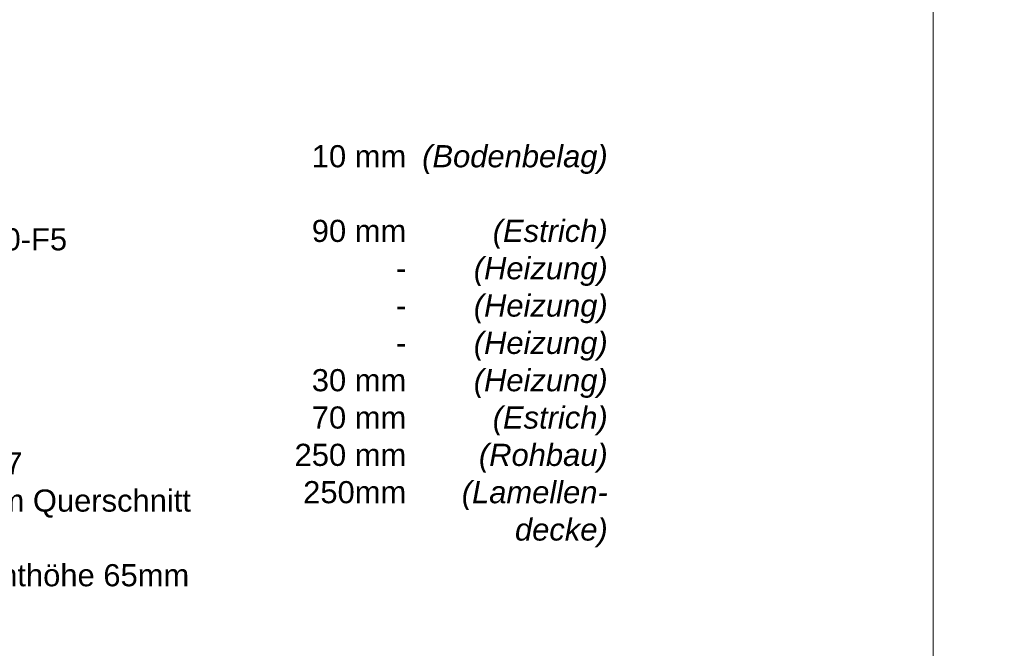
# Model space of a CAD drawing. Header units: metres. Extents: x 0.4 to 30.1, y -10.7 to 8.6.
# Tile 204 of 256: x 4.959 to 6.081, y 4.734 to 5.45. Entities that reach past the tile are written whole.
import ezdxf

# ---------------------------------------------------------------- set-up
doc = ezdxf.new("R2010")
doc.units = ezdxf.units.M
doc.layers.add('_Bodenaufbauten 20230510 (2D)', color=7, linetype='Continuous', lineweight=9)
doc.layers.add('Keine', color=7, linetype='Continuous', lineweight=9)
doc.styles.add('Arial', font='arial.ttf')
doc.styles.add('Arial (bold)', font='arialbd.ttf')
doc.styles.add('Arial (italic)', font='ariali.ttf')

# ---------------------------------------------------------------- blocks, each defined once
blk = doc.blocks.new('Bodenaufbauten 20230510 (2D)')
at = {"layer": 'Keine', "color": 255, "flags": 128}
for points in [[(4, 6.6), (6, 6.6), (6, 4.2), (4, 4.2)], [(6, 6.6), (8, 6.6), (8, 4.2), (6, 4.2)]]:
    blk.add_lwpolyline(points, close=True, dxfattribs=at)
at = {"layer": 'Keine', "color": 7, "insert": (4.3794, 5.30632), "char_height": 0.0252181, "attachment_point": 1, "line_spacing_factor": 1.011258, "style": 'Arial (bold)'}
blk.add_mtext('\\pxt4.957;08^I{\\fArial|b0|i0|c0|p0;Parkett 8mm + Kleber 2mm\\P^I}{\\fArial|b0|i0|c0|p0;\\H1.2x;\\P}07 ^I{\\fArial|b0|i0|c0|p0;Zementestrich schwim. CT40-F5\\P}06{\\fArial|b0|i0|c0|p0; ^I}{\\fArial|b0|i0|c0|p0;Fußbodenheizung d=17 mm \\P     ^INoppenmatten}{\\fArial|b0|i0|c0|p0;\\C1;\\P}05{\\fArial|b0|i0|c0|p0; ^ITrennlage}{\\fArial|b0|i0|c0|p0;\\P}04{\\fArial|b0|i0|c0|p0; ^ITrittschalld}{\\fArial|b0|i0|c0|p0;ämmung\\P}03{\\fArial|b0|i0|c0|p0; ^IAusgleich}{\\fArial|b0|i0|c0|p0;dämmung, EPS}{\\fArial|b0|i0|c0|p0;\\P}02{\\fArial|b0|i0|c0|p0; ^ISTB Decke Ortbeton, C30/37\\P}01{\\fArial|b0|i0|c0|p0;^Iabgehängte Decke mit freiem Querschnitt\\P^Iintegrierte Raumleuchten\\P^Ilichte Höhe 185mm / Elementhöhe 65mm}', dxfattribs=at)
at = {"layer": 'Keine', "color": 7, "transparency": 33554687, "attachment_point": 3, "line_spacing_factor": 1.011258}
for s, insert, char_height, width, style in [('  10 mm\\P\\P90 mm\\P-\\P-\\P-\\P  30 mm\\P70 mm\\P250 mm\\P250mm', (5.39978, 5.30738), 0.025218, 0.1510902, 'Arial'), ('(Bodenbelag)\\P\\P(Estrich)\\P(Heizung)\\P(Heizung)\\P(Heizung)\\P(Heizung)\\P(Estrich)\\P(Rohbau)\\P(Lamellen-\\Pdecke)', (5.6294, 5.30738), 0.0252181, 0.2296186, 'Arial (italic)')]:
    blk.add_mtext(s, dxfattribs=dict(at, insert=insert, char_height=char_height, width=width, style=style))

msp = doc.modelspace()

# ---------------------------------------------------------------- block references
at = {"layer": '_Bodenaufbauten 20230510 (2D)'}
msp.add_blockref('Bodenaufbauten 20230510 (2D)', (0, 0), dxfattribs=at)

doc.saveas('drawing.dxf')
